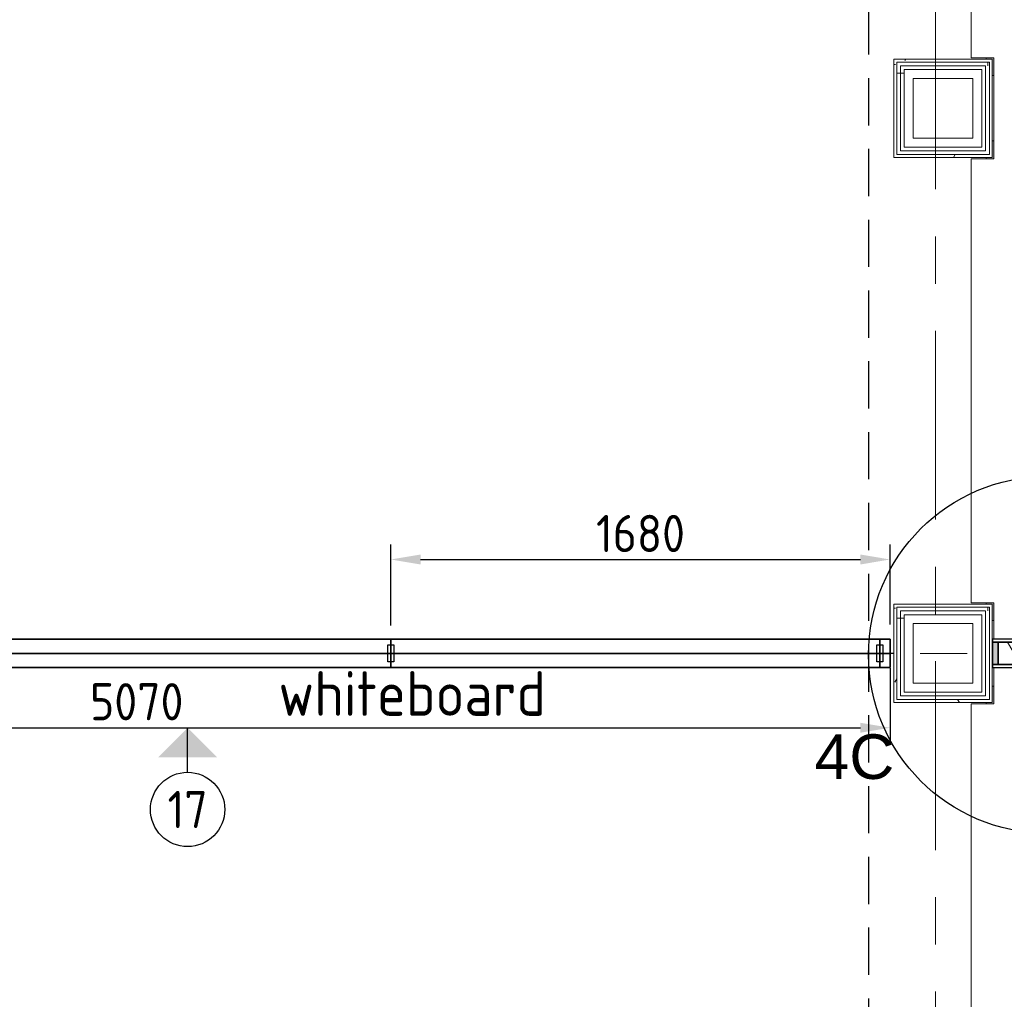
# Model space of a CAD drawing. Extents: x 3165 to 57695, y -7842 to 39081.
# Tile 217 of 248: x 50935 to 54248, y 29165 to 32460. Entities that reach past the tile are written whole.
import ezdxf
from ezdxf.enums import TextEntityAlignment as Align

# ---------------------------------------------------------------- set-up
doc = ezdxf.new("R2010")
doc.units = 0
doc.header["$LTSCALE"] = 50
doc.header["$PDSIZE"] = -5
doc.linetypes.add('HIDDEN2', pattern=[4.7625, 3.175, -1.5875])
doc.linetypes.add('Onderlegger 3e verdieping$0$stramien', pattern=[22.225, 12.7, -3.175, 3.175, -3.175])
doc.layers.get('0').update_dxf_attribs({"linetype": 'CONTINUOUS'})
doc.layers.get('DEFPOINTS').update_dxf_attribs({"linetype": 'CONTINUOUS'})
for name, color, linetype in [('AS-A38--_F----5', 2, 'CONTINUOUS'), ('AS-A38--_F---4-', 9, 'CONTINUOUS'), ('AS-A38-L_F----5', 7, 'CONTINUOUS'), ('AS-I38-M_F----5_Muuraansluitingen', 7, 'CONTINUOUS'), ('AS-I38-M_F----5_Wandmodulen', 7, 'CONTINUOUS'), ('AS-L38--', 7, 'CONTINUOUS'), ('AS-L38--_F----5', 7, 'CONTINUOUS'), ('AS-L38--_F---4-', 7, 'CONTINUOUS'), ('AS-L38--_F-23--', 3, 'CONTINUOUS'), ('AS-L38--_F1-----', 2, 'CONTINUOUS'), ('AS-L38--_F123--', 7, 'CONTINUOUS'), ('AS-M38--_F123--_Wandlengte', 1, 'CONTINUOUS'), ('AS-T38--_F----5', 7, 'CONTINUOUS'), ('AS-T38--_F-23--', 7, 'CONTINUOUS'), ('IWTEKST', 2, 'CONTINUOUS')]:
    doc.layers.add(name, color=color, linetype=linetype)
doc.layers.add('AS-I38-1_F----5', color=2, linetype='CONTINUOUS', plot=False)
doc.layers.add('IWHARTWAND', color=6, linetype='CONTINUOUS', plot=False)
for name, color, linetype, lineweight in [('Onderlegger 3e verdieping$0$A-DETL-MBND', 8, 'CONTINUOUS', 18), ('Onderlegger 3e verdieping$0$A-FLOR-OTLN', 8, 'CONTINUOUS', 18), ('Onderlegger 3e verdieping$0$A-GLAZ', 8, 'CONTINUOUS', 25), ('Onderlegger 3e verdieping$0$A-WALL-MBNI', 8, 'CONTINUOUS', 25), ('Onderlegger 3e verdieping$0$A-WALL-PATT', 8, 'CONTINUOUS', 50), ('Onderlegger 3e verdieping$0$I-WALL', 8, 'CONTINUOUS', 25), ('Onderlegger 3e verdieping$0$S-GRID', 8, 'CONTINUOUS', 18)]:
    doc.layers.add(name, color=color, linetype=linetype, lineweight=lineweight)
doc.styles.get("Standard").update_dxf_attribs({"font": 'isocp.shx'})
doc.dimstyles.new('CWall_F2_Wandlengte', dxfattribs={"dimscale": 50, "dimtxt": 2.5, "dimasz": 2, "dimexe": 1, "dimexo": 1, "dimgap": 0.5, "dimtad": 1, "dimdec": 0, "dimdsep": 46, "dimtxsty": 'Standard', "dimcen": 2.5, "dimclrt": 2, "dimadec": 0, "dimazin": 0, "dimtfac": 1, "dimtdec": 0, "dimtix": 1, "dimtmove": 2, "dimatfit": 0, "dimfxl": 0, "dimtolj": 1, "dimtzin": 0, "dimarcsym": 0})
pattern_1 = [(0, (0, 0), (406.4, 101.6), [33.528, -271.272, 33.528, -271.272, -1625.6]), (0, (0, 0), (406.4, 101.6), [-609.6, 33.528, -576.072, 33.528, -271.272, -711.2]), (0, (0, 0), (406.4, 101.6), [-1524, 33.528, -169.672, 33.528, -474.472]), (120, (152.4, 50.8), (-291.18818, 301.15272), [33.528, -271.272, 33.528, -271.272, -1625.6]), (120, (152.4, 50.8), (-291.18818, 301.15272), [-609.6, 33.528, -576.072, 33.528, -271.272, -711.2]), (120, (152.4, 50.8), (-291.18818, 301.15272), [-1524, 33.528, -169.672, 33.528, -474.472]), (240, (203.2, 254), (-115.21182, -402.75272), [33.528, -271.272, 33.528, -271.272, -1625.6]), (240, (203.2, 254), (-115.21182, -402.75272), [-609.6, 33.528, -576.072, 33.528, -271.272, -711.2]), (240, (203.2, 254), (-115.21182, -402.75272), [-1524, 33.528, -169.672, 33.528, -474.472])]
pattern_2 = [(0, (53875.76, 30095.87), (0, 500), []), (0, (53875.76, 30045.87), (0, 500), []), (0, (53875.76, 29995.87), (0, 500), []), (0, (53875.76, 29945.87), (0, 500), [])]
pattern_3 = [(0, (53875.76, 31929.2), (0, 500), []), (0, (53875.76, 31879.2), (0, 500), []), (0, (53875.76, 31829.2), (0, 500), []), (0, (53875.76, 31779.2), (0, 500), [])]

# ---------------------------------------------------------------- blocks, each defined once
blk = doc.blocks.new('Onderlegger 3e verdieping$0$22_KA_systeempanel_dicht - staal-8120707-Plotview 3e Verdieping - schaal 1 op 100')
at = {"layer": 'Onderlegger 3e verdieping$0$A-GLAZ', "lineweight": 18}
h = blk.add_hatch(color=256, dxfattribs=at)
h.paths.add_polyline_path([(-24.3, -37.5), (-24.3, 37.5), (-44.3, 37.5), (-44.3, -37.5)], flags=0)
h.paths.add_polyline_path([(44.3, -37.5), (44.3, 37.5), (24.3, 37.5), (24.3, -37.5)], flags=0)
h = blk.add_hatch(dxfattribs=at)
h.set_pattern_fill('FP_238', color=256, style=0, pattern_type=2)
h.set_pattern_definition([(60, (-54251.75, -30328.37), (-103.92305, 60), []), (120, (-54251.75, -30328.37), (-103.92305, -60), [])])
h.paths.add_polyline_path([(24.3, -37.5), (24.3, 37.5), (-24.3, 37.5), (-24.3, -37.5)], flags=0)
at = {"layer": 'Onderlegger 3e verdieping$0$A-GLAZ'}
for p, q in [((44.3, 47.5), (-44.3, 47.5)), ((-44.3, 47.5), (-44.3, 37.5)), ((-44.3, 37.5), (44.3, 37.5)), ((-24.3, 37.5), (-44.3, 37.5)), ((-44.3, 37.5), (-44.3, -37.5)), ((24.3, 37.5), (-24.3, 37.5)), ((-24.3, 37.5), (-24.3, -37.5)), ((-24.3, -37.5), (-24.3, 37.5)), ((24.3, -37.5), (24.3, 37.5)), ((44.3, 37.5), (24.3, 37.5)), ((24.3, 37.5), (24.3, -37.5)), ((44.3, 37.5), (44.3, 47.5)), ((44.3, -37.5), (44.3, 37.5)), ((44.3, -37.5), (-44.3, -37.5)), ((-44.3, -37.5), (-44.3, -47.5)), ((-44.3, -37.5), (-24.3, -37.5)), ((-44.3, -47.5), (44.3, -47.5)), ((-24.3, -37.5), (24.3, -37.5)), ((24.3, -37.5), (44.3, -37.5)), ((44.3, -47.5), (44.3, -37.5))]:
    blk.add_line(p, q, dxfattribs=at)
blk = doc.blocks.new('Onderlegger 3e verdieping$0$43_KA_stucwerk tegen borstwering onderkant verdieping1 - 43_KA_stucwerk tegen borstwering onderkant verdieping-10163052-Plotview 3e Verdieping - schaal 1 op 100')
at = {"layer": 'Onderlegger 3e verdieping$0$A-DETL-MBND'}
h = blk.add_hatch(color=256, dxfattribs=at)
h.paths.add_polyline_path([(54137, 2578.2), (54286.6, 2578.2), (54286.6, 3088), (54283.1, 3088), (54282, 2828.4), (54216.6, 2828.4), (54216.6, 2668.2), (54036.6, 2667.4), (54036.6, 2578.2)], flags=0)
h.paths.add_polyline_path([(54286.6, 4401), (54286.6, 4921.4), (54283.1, 4921.4), (54283.1, 4401)], flags=0)
h.paths.add_polyline_path([(54212.4, 4491.5), (54212.4, 4551.9), (54207.4, 4551.9), (54207.4, 4496.5), (54186.6, 4496.5), (54186.6, 4491.5), (54207.4, 4491.5)], flags=0)
h.paths.add_polyline_path([(54212.4, 4771.9), (54212.4, 4831.9), (54186.6, 4831.9), (54187.6, 4826.9), (54207.4, 4826.9), (54207.4, 4771.9)], flags=0)
h.paths.add_polyline_path([(54283.1, 6234.4), (54286.6, 6234.4), (54286.6, 6754.7), (54283.1, 6754.7), (54283.1, 6324.9)], flags=0)
h.paths.add_polyline_path([(54197.4, 6324.9), (54212.4, 6324.9), (54212.4, 6385.2), (54207.4, 6385.2), (54207.4, 6329.9), (54186.6, 6329.9), (54186.6, 6324.9), (54191.6, 6324.9)], flags=0)
h.paths.add_polyline_path([(54212.4, 6605.2), (54212.4, 6665.2), (54186.6, 6665.2), (54187.6, 6660.2), (54207.4, 6660.2), (54207.4, 6605.2)], flags=0)
h.paths.add_polyline_path([(54283.1, 8067.7), (54286.6, 8067.7), (54286.6, 8280.9), (54283.1, 8280.9), (54283.1, 8132.1)], flags=0)
h.paths.add_polyline_path([(54207.4, 8158.2), (54212.4, 8158.2), (54212.4, 8218.5), (54207.4, 8218.5), (54207.4, 8163.2), (54186.6, 8163.2), (54186.6, 8158.2), (54197.4, 8158.2)], flags=0)
h.paths.add_polyline_path([(54286.6, 8375.9), (54286.6, 8588.1), (54283.1, 8588.1), (54283.1, 8375.9)], flags=0)
h.paths.add_polyline_path([(54212.4, 8438.5), (54212.4, 8498.5), (54186.6, 8498.5), (54187.6, 8493.5), (54207.4, 8493.5), (54207.4, 8438.5)], flags=0)
h.paths.add_polyline_path([(54283.1, 9901.1), (54286.6, 9901.1), (54286.6, 10421.4), (54283.1, 10421.4), (54283.1, 9991.5)], flags=0)
h.paths.add_polyline_path([(54212.4, 9991.5), (54212.4, 10051.9), (54207.4, 10051.9), (54207.4, 9996.5), (54186.6, 9996.5), (54186.6, 9991.5), (54207.4, 9991.5)], flags=0)
h.paths.add_polyline_path([(54212.4, 10271.9), (54212.4, 10331.9), (54186.6, 10331.9), (54187.6, 10326.9), (54207.4, 10326.9), (54207.4, 10271.9)], flags=0)
h.paths.add_polyline_path([(54283.1, 11734.4), (54286.6, 11734.4), (54286.6, 11947.7), (54283.1, 11947.7), (54283.1, 11813)], flags=0)
h.paths.add_polyline_path([(54197.4, 11824.9), (54212.4, 11824.9), (54212.4, 11885.2), (54207.4, 11885.2), (54207.4, 11829.9), (54186.6, 11829.9), (54186.6, 11824.9)], flags=0)
h.paths.add_polyline_path([(54283.1, 12042.7), (54286.6, 12042.7), (54286.6, 12254.7), (54283.1, 12254.7), (54283.1, 12165.2)], flags=0)
h.paths.add_polyline_path([(54212.4, 12105.2), (54212.4, 12165.2), (54186.6, 12165.2), (54187.6, 12160.2), (54207.4, 12160.2), (54207.4, 12105.2)], flags=0)
h.paths.add_polyline_path([(54283.1, 13567.7), (54286.6, 13567.7), (54286.6, 14088.7), (54283.1, 14088.7), (54283.1, 13658.2)], flags=0)
h.paths.add_polyline_path([(54207.4, 13658.2), (54212.4, 13658.2), (54212.4, 13718.5), (54207.4, 13718.5), (54207.4, 13663.2), (54186.6, 13663.2), (54186.6, 13658.2), (54197.4, 13658.2)], flags=0)
h.paths.add_polyline_path([(54207.4, 13938.5), (54212.4, 13938.5), (54212.4, 13998.5), (54186.6, 13998.5), (54187.6, 13993.5), (54207.4, 13993.5), (54207.4, 13958.5)], flags=0)
h.paths.add_polyline_path([(54286.6, 15401.7), (54286.6, 15922), (54283.1, 15922), (54283.1, 15401.7)], flags=0)
h.paths.add_polyline_path([(54186.6, 15491.5), (54212.4, 15491.5), (54212.4, 15551.9), (54207.4, 15551.9), (54207.4, 15496.5), (54186.6, 15496.5), (54186.6, 15493.9)], flags=0)
h.paths.add_polyline_path([(54207.4, 15771.9), (54212.4, 15771.9), (54212.4, 15831.9), (54186.6, 15831.9), (54187.6, 15826.9), (54207.4, 15826.9), (54207.4, 15791.9)], flags=0)
h.paths.add_polyline_path([(54283.1, 17235), (54286.6, 17235), (54286.6, 17447.4), (54283.1, 17447.4), (54283.1, 17324.9)], flags=0)
h.paths.add_polyline_path([(54207.4, 17324.9), (54212.4, 17324.9), (54212.4, 17385.2), (54207.4, 17385.2), (54207.4, 17329.9), (54186.6, 17329.9), (54186.6, 17324.9), (54197.4, 17324.9)], flags=0)
h.paths.add_polyline_path([(54286.6, 17542.4), (54286.6, 17755.4), (54283.1, 17755.4), (54283.1, 17542.4)], flags=0)
h.paths.add_polyline_path([(54212.4, 17605.2), (54212.4, 17665.2), (54186.6, 17665.2), (54187.6, 17660.2), (54207.4, 17659.2), (54207.4, 17605.2)], flags=0)
h.paths.add_polyline_path([(54286.6, 19068.4), (54286.6, 19278.7), (54283.1, 19278.7), (54283.1, 19068.4)], flags=0)
h.paths.add_polyline_path([(54197.4, 19158.2), (54212.4, 19158.2), (54212.4, 19218.5), (54207.4, 19218.5), (54207.4, 19163.2), (54186.6, 19163.2), (54186.6, 19158.2), (54191.6, 19158.2)], flags=0)
h.paths.add_polyline_path([(54286.6, 19373.7), (54286.6, 19588), (54283.1, 19588), (54283.1, 19373.7)], flags=0)
h.paths.add_polyline_path([(54207.4, 19438.5), (54212.4, 19438.5), (54212.4, 19498.5), (54186.6, 19498.5), (54186.6, 19493.5), (54207.4, 19493.5), (54207.4, 19458.5)], flags=0)
h.paths.add_polyline_path([(54286.6, 20901), (54286.6, 21113.7), (54283.1, 21113.7), (54283.1, 20901)], flags=0)
h.paths.add_polyline_path([(54187.7, 20991.2), (54212.4, 20991.2), (54212.4, 21051.9), (54207.4, 21051.9), (54207.4, 20996.2), (54186.6, 20996.2), (54186.6, 20991.2)], flags=0)
h.paths.add_polyline_path([(54283.1, 21208.7), (54286.6, 21208.7), (54286.6, 21421.4), (54283.1, 21421.4), (54283.1, 21331.5)], flags=0)
h.paths.add_polyline_path([(54212.4, 21271.9), (54212.4, 21331.5), (54186.6, 21331.5), (54186.6, 21326.5), (54207.4, 21326.5), (54207.4, 21271.9)], flags=0)
h.paths.add_polyline_path([(54286.6, 22734.4), (54286.6, 23254.7), (54283.1, 23254.7), (54283.1, 22734.4)], flags=0)
h.paths.add_polyline_path([(54197.4, 22824.9), (54212.4, 22824.9), (54212.4, 22885.2), (54207.4, 22885.2), (54207.4, 22829.9), (54186.6, 22829.9), (54187.7, 22824.9), (54191.6, 22824.9)], flags=0)
h.paths.add_polyline_path([(54212.4, 23105.2), (54212.4, 23165.2), (54186.6, 23165.2), (54186.6, 23160.2), (54207.4, 23160.2), (54207.4, 23105.2)], flags=0)
h.paths.add_polyline_path([(54286.6, 24567.7), (54286.6, 25088), (54283.1, 25088), (54283.1, 24567.7)], flags=0)
h.paths.add_polyline_path([(54186.6, 24658.2), (54212.4, 24658.2), (54212.4, 24718.5), (54207.4, 24718.5), (54207.4, 24663.2), (54186.6, 24663.2)], flags=0)
h.paths.add_polyline_path([(54212.4, 24938.5), (54212.4, 24998.5), (54186.6, 24998.5), (54186.6, 24993.5), (54207.4, 24993.5), (54207.4, 24938.5)], flags=0)
h.paths.add_polyline_path([(54286.6, 26401), (54286.6, 26614.2), (54283.1, 26614.2), (54283.1, 26401)], flags=0)
h.paths.add_polyline_path([(54212.4, 26491.5), (54212.4, 26551.9), (54207.4, 26551.9), (54207.4, 26496.5), (54186.6, 26496.5), (54187.7, 26491.5), (54207.4, 26491.5)], flags=0)
h.paths.add_polyline_path([(54286.6, 26709.2), (54286.6, 26921.4), (54283.1, 26921.4), (54283.1, 26709.2)], flags=0)
h.paths.add_polyline_path([(54212.4, 26771.9), (54212.4, 26831.9), (54186.6, 26831.9), (54186.6, 26826.9), (54207.4, 26826.9), (54207.4, 26771.9)], flags=0)
h.paths.add_polyline_path([(54283.1, 28234.4), (54286.6, 28234.4), (54286.6, 28754.7), (54283.1, 28754.7), (54283.1, 28268.9)], flags=0)
h.paths.add_polyline_path([(54197.4, 28324.9), (54212.4, 28324.9), (54212.4, 28385.2), (54207.4, 28385.2), (54207.4, 28329.9), (54186.6, 28329.9), (54187.7, 28324.9)], flags=0)
h.paths.add_polyline_path([(54212.4, 28605.2), (54212.4, 28665.2), (54186.6, 28665.2), (54186.6, 28660.2), (54207.4, 28660.2), (54207.4, 28605.2)], flags=0)
h.paths.add_polyline_path([(54283.1, 30067.7), (54286.6, 30067.7), (54286.6, 30280.9), (54283.1, 30280.9), (54283.1, 30158.2)], flags=0)
h.paths.add_polyline_path([(54191.6, 30158.2), (54212.4, 30158.2), (54212.4, 30218.5), (54207.4, 30217.6), (54207.4, 30163.2), (54186.6, 30163.2), (54187.7, 30158.2)], flags=0)
h.paths.add_polyline_path([(54286.6, 30375.9), (54286.6, 30588), (54283.1, 30588), (54283.1, 30375.9)], flags=0)
h.paths.add_polyline_path([(54207.4, 30438.5), (54212.4, 30438.5), (54212.4, 30498.5), (54186.6, 30498.5), (54186.6, 30493.5), (54207.4, 30493.5), (54207.4, 30458.5)], flags=0)
h.paths.add_polyline_path([(54283.1, 31901), (54286.6, 31901), (54286.6, 32421.4), (54283.1, 32421.4), (54283.1, 31949.8)], flags=0)
h.paths.add_polyline_path([(54187.7, 31991.5), (54212.4, 31991.5), (54212.4, 32051.9), (54207.4, 32051.9), (54207.4, 31996.5), (54186.6, 31996.5), (54186.6, 31991.5)], flags=0)
h.paths.add_polyline_path([(54207.4, 32271.9), (54212.4, 32271.9), (54212.4, 32331.9), (54186.6, 32331.9), (54186.6, 32326.9), (54207.4, 32326.9), (54207.4, 32291.9)], flags=0)
h.paths.add_polyline_path([(54286.6, 33734.4), (54286.6, 34255.4), (54283.1, 34255.4), (54283.1, 33734.4)], flags=0)
h.paths.add_polyline_path([(54186.6, 33824.9), (54212.4, 33824.9), (54212.4, 33885.2), (54207.4, 33885.2), (54207.4, 33829.9), (54186.6, 33829.9)], flags=0)
h.paths.add_polyline_path([(54207.4, 34105.2), (54212.4, 34105.2), (54212.4, 34165.2), (54186.6, 34165.2), (54186.9, 34160.2), (54207.4, 34160.2), (54207.4, 34115)], flags=0)
h.paths.add_polyline_path([(54283.4, 35568.4), (54286.6, 35568.4), (54286.6, 36078.2), (54036.6, 36078.2), (54036.6, 35993.5), (54202.4, 35993.5), (54202.4, 35663.2), (54186.6, 35663.2), (54186.6, 35658.2), (54207.4, 35658.2), (54207.4, 35827.9), (54283.1, 35827.9), (54283.1, 35568.4)], flags=0)
h.paths.add_polyline_path([(19068.1, 35978.2), (19076.6, 35978.2), (19076.6, 36078.2), (18923.1, 36078.2), (18923.1, 36074.7), (19068.1, 36074.7), (19068.1, 35978.3)], flags=0)
h.paths.add_polyline_path([(17464.9, 35978.2), (17464.9, 35993.2), (17234.8, 35993.2), (17234.8, 35978.2), (17239.9, 35978.2), (17240, 35988.2), (17460, 35988.2), (17460, 35978.2)], flags=0)
h.paths.add_polyline_path([(15626.6, 35978.2), (15631.6, 35978.2), (15631.6, 35993.2), (15401.4, 35993.2), (15401.4, 35978.2), (15406.6, 35978.2), (15406.6, 35988.2), (15626.6, 35988.2)], flags=0)
h.paths.add_polyline_path([(13568.1, 35978.2), (13573.3, 35978.2), (13573.3, 35988.2), (13635.8, 35989.2), (13635.8, 35993.2), (13568.1, 35993.2), (13568.1, 35988.2)], flags=0)
h.paths.add_polyline_path([(13798.3, 35978.2), (13798.3, 35993.2), (13730.8, 35993.2), (13730.8, 35988.2), (13793.3, 35988.2), (13793.3, 35978.2)], flags=0)
h.paths.add_polyline_path([(11734.8, 35978.2), (11739.9, 35978.2), (11740, 35988.2), (11802.4, 35989), (11802.4, 35993.2), (11734.8, 35993.2), (11734.8, 35988.2)], flags=0)
h.paths.add_polyline_path([(10131.6, 35978.2), (10131.6, 35993.2), (10064.1, 35993.2), (10064.1, 35988.2), (10126.6, 35988.2), (10126.6, 35978.2)], flags=0)
h.paths.add_polyline_path([(11964.9, 35978.2), (11964.9, 35993.2), (11897.4, 35993.2), (11897.4, 35988.2), (11960, 35988.2), (11960, 35978.2)], flags=0)
h.paths.add_polyline_path([(9901.4, 35978.2), (9906.6, 35978.2), (9906.6, 35988.2), (9969.1, 35988.2), (9969.1, 35993.2), (9901.4, 35993.2), (9901.4, 35988.2)], flags=0)
h.paths.add_polyline_path([(8298.3, 35978.2), (8298.3, 35993.2), (8068.1, 35993.2), (8068.1, 35978.2), (8073.3, 35978.2), (8073.3, 35988.2), (8293.3, 35988.2), (8293.3, 35978.2)], flags=0)
h.paths.add_polyline_path([(6460, 35978.2), (6464.9, 35978.2), (6464.9, 35993.2), (6234.8, 35993.2), (6234.8, 35978.2), (6239.9, 35978.2), (6240, 35988.2), (6460, 35988.2)], flags=0)
h.paths.add_polyline_path([(4626.6, 35978.2), (4631.6, 35978.2), (4631.6, 35993.2), (4516.6, 35993.2), (4516.6, 35988.2), (4626.6, 35988.2)], flags=0)
h.paths.add_polyline_path([(11589.8, 36074.7), (11802.4, 36074.7), (11802.4, 36078.2), (11589.8, 36078.2)], flags=0)
h.paths.add_polyline_path([(13423.1, 36074.7), (13635.8, 36074.7), (13635.8, 36078.2), (13423.1, 36078.2)], flags=0)
h.paths.add_polyline_path([(17089.8, 36074.7), (17610.1, 36074.7), (17610.1, 36078.2), (17089.8, 36078.2)], flags=0)
h.paths.add_polyline_path([(10198.2, 36074.7), (10276.8, 36074.7), (10276.8, 36078.2), (10064.1, 36078.2), (10064.1, 36074.7), (10131.6, 36074.7)], flags=0)
h.paths.add_polyline_path([(13798.3, 36074.7), (13943.4, 36074.7), (13943.4, 36078.2), (13730.8, 36078.2), (13730.8, 36074.7)], flags=0)
h.paths.add_polyline_path([(15767.9, 36074.7), (15776.8, 36074.7), (15776.8, 36078.2), (15256.4, 36078.2), (15256.4, 36074.7), (15631.6, 36074.7)], flags=0)
h.paths.add_polyline_path([(12110.1, 36074.7), (12110.1, 36078.2), (11897.4, 36078.2), (11897.4, 36074.7), (12054.7, 36074.7)], flags=0)
h.paths.add_polyline_path([(4557, 36074.7), (4776.8, 36074.7), (4776.8, 36078.2), (4516.6, 36078.2), (4516.6, 36074.7)], flags=0)
h.paths.add_polyline_path([(9901.4, 36074.7), (9969.1, 36074.7), (9969.1, 36078.2), (9756.4, 36078.2), (9756.4, 36074.7), (9888.7, 36074.7)], flags=0)
h.paths.add_polyline_path([(8032.2, 36074.7), (8443.4, 36074.7), (8443.4, 36078.2), (7923.1, 36078.2), (7923.1, 36074.7)], flags=0)
h.paths.add_polyline_path([(6610.1, 36074.7), (6610.1, 36078.2), (6089.8, 36078.2), (6089.8, 36074.7), (6485, 36074.7)], flags=0)
for p, q in [((54212.4, 32271.9), (54207.4, 32271.9)), ((54207.4, 32051.9), (54212.4, 32051.9)), ((54212.4, 30438.5), (54207.4, 30438.5)), ((54207.4, 30218.5), (54212.4, 30218.5))]:
    blk.add_line(p, q, dxfattribs=at)
blk = doc.blocks.new('Onderlegger 3e verdieping$0$vensterbank tweede verdieping2 - vensterbank tweede verdieping-12045771-Plotview 3e Verdieping - schaal 1 op 100')
at = {"layer": 'Onderlegger 3e verdieping$0$A-GLAZ', "lineweight": 18}
for p, q in [((54136.6, 33824.9), (54136.6, 32331.9)), ((54136.6, 32331.9), (54212.4, 32331.9)), ((54212.4, 32331.9), (54212.4, 31991.5)), ((54212.4, 31991.5), (54136.6, 31991.5)), ((54136.6, 31991.5), (54136.6, 30498.5)), ((54136.6, 30498.5), (54212.4, 30498.5)), ((54212.4, 30498.5), (54212.4, 30375.9)), ((54212.4, 30280.9), (54212.4, 30158.2)), ((54212.4, 30158.2), (54136.6, 30158.2)), ((54136.6, 30158.2), (54136.6, 28665.2))]:
    blk.add_line(p, q, dxfattribs=at)
blk = doc.blocks.new('Onderlegger 3e verdieping')
at = {"layer": 'Onderlegger 3e verdieping$0$A-WALL-PATT', "lineweight": 18}
h = blk.add_hatch(dxfattribs=at)
h.set_pattern_fill('FP_11', color=256, style=0, pattern_type=2)
h.set_pattern_definition(pattern_1)
h.paths.add_polyline_path([(54197.4, 32316.9), (54207.4, 32316.9), (54207.4, 32326.9), (53875.8, 32326.9), (53875.8, 32316.9), (54137, 32316.9)], flags=0)
h = blk.add_hatch(dxfattribs=at)
h.set_pattern_fill('FP_11', color=256, style=0, pattern_type=2)
h.set_pattern_definition(pattern_1)
h.paths.add_polyline_path([(53885.8, 31996.5), (53885.8, 32316.9), (53875.8, 32316.9), (53875.8, 31996.5)], flags=0)
h = blk.add_hatch(dxfattribs=at)
h.set_pattern_fill('FP_42', color=256, angle=-270, style=0, pattern_type=2)
h.set_pattern_definition([(270, (53841.6, 32326.86), (500, 3e-14), []), (270, (53791.6, 32326.86), (500, 3e-14), []), (270, (53741.6, 32326.86), (500, 3e-14), []), (270, (53691.6, 32326.86), (500, 3e-14), [])])
h.paths.add_polyline_path([(53898.3, 32304.4), (54197.4, 32304.4), (54197.4, 32316.9), (53885.8, 32316.9), (53885.8, 32304.4)], flags=0)
h = blk.add_hatch(dxfattribs=at)
h.set_pattern_fill('FP_43', color=256, angle=90, style=0, pattern_type=2)
h.set_pattern_definition(pattern_3)
h.paths.add_polyline_path([(53898.3, 32006.5), (53898.3, 32304.4), (53885.8, 32304.4), (53885.8, 32006.5)], flags=0)
h = blk.add_hatch(dxfattribs=at)
h.set_pattern_fill('FP_43', color=256, angle=90, style=0, pattern_type=2)
h.set_pattern_definition(pattern_3)
h.paths.add_polyline_path([(53910.8, 32019), (53910.8, 32291.9), (53898.3, 32291.9), (53898.3, 32019)], flags=0)
h = blk.add_hatch(dxfattribs=at)
h.set_pattern_fill('FP_11', color=256, style=0, pattern_type=2)
h.set_pattern_definition(pattern_1)
h.paths.add_polyline_path([(54184.9, 31996.5), (54197.4, 31996.5), (54197.4, 32006.5), (53885.8, 32006.5), (53885.8, 31996.5), (54172.4, 31996.5)], flags=0)
h = blk.add_hatch(dxfattribs=at)
h.set_pattern_fill('FP_11', color=256, style=0, pattern_type=2)
h.set_pattern_definition(pattern_1)
h.paths.add_polyline_path([(53885.8, 30163.2), (53885.8, 30483.5), (53875.8, 30483.5), (53875.8, 30163.2)], flags=0)
h = blk.add_hatch(dxfattribs=at)
h.set_pattern_fill('FP_40', color=256, angle=-270, style=0, pattern_type=2)
h.set_pattern_definition([(270, (53841.6, 30493.53), (500, 3e-14), []), (270, (53791.6, 30493.53), (500, 3e-14), []), (270, (53741.6, 30493.53), (500, 3e-14), []), (270, (53691.6, 30493.53), (500, 3e-14), [])])
h.paths.add_polyline_path([(54184.9, 30471), (54197.4, 30471), (54197.4, 30483.5), (53885.8, 30483.5), (53885.8, 30471), (54137, 30471)], flags=0)
h = blk.add_hatch(dxfattribs=at)
h.set_pattern_fill('FP_41', color=256, angle=90, style=0, pattern_type=2)
h.set_pattern_definition(pattern_2)
h.paths.add_polyline_path([(53898.3, 30173.2), (53898.3, 30471), (53885.8, 30471), (53885.8, 30173.2)], flags=0)
h = blk.add_hatch(dxfattribs=at)
h.set_pattern_fill('FP_41', color=256, angle=90, style=0, pattern_type=2)
h.set_pattern_definition(pattern_2)
h.paths.add_polyline_path([(53910.8, 30185.7), (53910.8, 30458.5), (53898.3, 30458.5), (53898.3, 30185.7)], flags=0)
h = blk.add_hatch(dxfattribs=at)
h.set_pattern_fill('FP_11', color=256, style=0, pattern_type=2)
h.set_pattern_definition(pattern_1)
h.paths.add_polyline_path([(54184.9, 30163.2), (54197.4, 30163.2), (54197.4, 30173.2), (53885.8, 30173.2), (53885.8, 30163.2), (54172.4, 30163.2)], flags=0)
at = {"layer": 'Onderlegger 3e verdieping$0$A-FLOR-OTLN'}
for p, q in [((54186.3, 32331.9), (54186.3, 32326.9)), ((54186.6, 32326.9), (54186.6, 32331.9)), ((54186.3, 31996.5), (54186.3, 31991.5)), ((54186.6, 31991.5), (54186.6, 31996.5)), ((54186.3, 30498.5), (54186.3, 30493.5)), ((54186.6, 30493.5), (54186.6, 30498.5)), ((54186.3, 30163.2), (54186.3, 30158.2)), ((54186.6, 30158.2), (54186.6, 30163.2))]:
    blk.add_line(p, q, dxfattribs=at)
at = {"layer": 'Onderlegger 3e verdieping$0$I-WALL', "lineweight": 18}
for p, q in [((54207.4, 32326.9), (53875.8, 32326.9)), ((53875.8, 32326.9), (53875.8, 31996.5)), ((54197.4, 32316.9), (53885.8, 32316.9)), ((53885.8, 32316.9), (53885.8, 32006.5)), ((54184.9, 32304.4), (53898.3, 32304.4)), ((53898.3, 32304.4), (53898.3, 32019)), ((54184.9, 32304.4), (54184.9, 32019)), ((54197.4, 32316.9), (54197.4, 32006.5)), ((54207.4, 31996.5), (54207.4, 32326.9)), ((54172.4, 32291.9), (53910.8, 32291.9)), ((53910.8, 32291.9), (53910.8, 32031.5)), ((54172.4, 32291.9), (54172.4, 32031.5)), ((53940.8, 32261.9), (54142.4, 32261.9)), ((53940.8, 32061.5), (53940.8, 32261.9)), ((54142.4, 32261.9), (54142.4, 32061.5)), ((54142.4, 32061.5), (53940.8, 32061.5)), ((54197.4, 32006.5), (53885.8, 32006.5)), ((54184.9, 32019), (53898.3, 32019)), ((54172.4, 32031.5), (53910.8, 32031.5)), ((53875.8, 31996.5), (54207.4, 31996.5)), ((54207.4, 30493.5), (53875.8, 30493.5)), ((53875.8, 30493.5), (53875.8, 30163.2)), ((54197.4, 30483.5), (53885.8, 30483.5)), ((53885.8, 30483.5), (53885.8, 30173.2)), ((54197.4, 30483.5), (54197.4, 30173.2)), ((54207.4, 30163.2), (54207.4, 30493.5)), ((54184.9, 30471), (53898.3, 30471)), ((53898.3, 30471), (53898.3, 30185.7)), ((54172.4, 30458.5), (53910.8, 30458.5)), ((53910.8, 30458.5), (53910.8, 30198.2)), ((54172.4, 30458.5), (54172.4, 30198.2)), ((54184.9, 30471), (54184.9, 30185.7)), ((53940.8, 30428.5), (54142.4, 30428.5)), ((53940.8, 30228.2), (53940.8, 30428.5)), ((54142.4, 30428.5), (54142.4, 30228.2)), ((54142.4, 30228.2), (53940.8, 30228.2)), ((54184.9, 30185.7), (53898.3, 30185.7)), ((54172.4, 30198.2), (53910.8, 30198.2)), ((53875.8, 30163.2), (54207.4, 30163.2)), ((54197.4, 30173.2), (53885.8, 30173.2))]:
    blk.add_line(p, q, dxfattribs=at)
at = {"layer": 'Onderlegger 3e verdieping$0$S-GRID', "linetype": 'Onderlegger 3e verdieping$0$stramien'}
for p, q in [((54016.6, 38080.6), (54016.6, 989.5)), ((3164.6, 30328.2), (56107.8, 30328.2))]:
    blk.add_line(p, q, dxfattribs=at)
at = {"layer": 'Onderlegger 3e verdieping$0$A-GLAZ'}
blk.add_blockref('Onderlegger 3e verdieping$0$vensterbank tweede verdieping2 - vensterbank tweede verdieping-12045771-Plotview 3e Verdieping - schaal 1 op 100', (0, 0), dxfattribs=at)
at = {"layer": 'Onderlegger 3e verdieping$0$A-GLAZ', "lineweight": 18}
blk.add_blockref('Onderlegger 3e verdieping$0$22_KA_systeempanel_dicht - staal-8120707-Plotview 3e Verdieping - schaal 1 op 100', (54251.8, 30328.4), dxfattribs=at)
at = {"layer": 'Onderlegger 3e verdieping$0$A-WALL-MBNI', "lineweight": 18}
blk.add_blockref('Onderlegger 3e verdieping$0$43_KA_stucwerk tegen borstwering onderkant verdieping1 - 43_KA_stucwerk tegen borstwering onderkant verdieping-10163052-Plotview 3e Verdieping - schaal 1 op 100', (0, 0), dxfattribs=at)
blk = doc.blocks.new('WandNr2-_CTA01')
at = {"layer": 'AS-T38--_F-23--', "color": 0, "linetype": 'ByBlock'}
blk.add_line((0, -5), (0, -2), dxfattribs=at)
blk.add_circle((0, -7.5), 2.5, dxfattribs=at)
blk.add_solid([(0, -2), (2, -4), (-2, -4)], dxfattribs=at)
blk.add_attdef('WANDNR', text='', height=2.5, dxfattribs=at).set_placement((0, -7.5), align=Align.MIDDLE)
blk = doc.blocks.new('WandNr5o_CTA01')
at = {"layer": 'AS-T38--_F----5', "color": 0, "linetype": 'ByBlock'}
blk.add_circle((0, -18), 2.5, dxfattribs=at)
blk.add_attdef('WANDNR', text='', height=2.5, dxfattribs=at).set_placement((0, -18), align=Align.MIDDLE)
blk = doc.blocks.new('BvnAans-_CTA01')
at = {"layer": 'AS-L38--_F----5', "color": 0, "invisible_edges": 10}
blk.add_3dface([(0, 0), (1, 0), (1, 0, 1), (0, 0, 1)], dxfattribs=at)
at = {"layer": 'AS-L38--_F---4-', "invisible_edges": 10}
for points in [[(0, 0.5), (1, 0.5), (1, 0.5, 1), (0, 0.5, 1)], [(0, -0.5), (1, -0.5), (1, -0.5, 1), (0, -0.5, 1)]]:
    blk.add_3dface(points, dxfattribs=at)
at = {"layer": 'AS-L38--_F---4-'}
blk.add_3dface([(0, -0.5, 1), (0, 0.5, 1), (1, 0.5, 1), (1, -0.5, 1)], dxfattribs=at)
blk = doc.blocks.new('OndrAans_CTA01')
at = {"layer": 'AS-L38--_F----5', "color": 0, "invisible_edges": 10}
blk.add_3dface([(0, 0), (1, 0), (1, 0, 1), (0, 0, 1)], dxfattribs=at)
at = {"layer": 'AS-L38--_F---4-', "invisible_edges": 10}
for points in [[(0, 0.5), (1, 0.5), (1, 0.5, 1), (0, 0.5, 1)], [(0, -0.5), (1, -0.5), (1, -0.5, 1), (0, -0.5, 1)]]:
    blk.add_3dface(points, dxfattribs=at)
at = {"layer": 'AS-L38--_F123--', "color": 0}
blk.add_3dface([(0, -0.5), (1, -0.5), (1, 0.5), (0, 0.5)], dxfattribs=at)
blk = doc.blocks.new('Q0WDSTL-_CTA01')
at = {"layer": 'AS-L38--_F-23--'}
for p, q in [((0, 0.3), (0, 0.5)), ((0, -0.3), (0, -0.5))]:
    blk.add_line(p, q, dxfattribs=at)
at = {"layer": 'AS-L38--_F-23--', "color": 1}
blk.add_lwpolyline([(0, 0.3), (1, 0.3), (1, -0.3), (0, -0.3)], dxfattribs=at)
at = {"layer": 'AS-L38--_F1-----'}
blk.add_lwpolyline([(0, 0.5), (0, -0.5)], dxfattribs=at)
blk = doc.blocks.new('D1------_CTA01')
at = {"layer": 'AS-L38--_F----5', "color": 0}
blk.add_3dface([(0, 0), (1, 0), (1, 0, 1), (0, 0, 1)], dxfattribs=at)
at = {"layer": 'AS-L38--_F---4-'}
for points in [[(0, 0.5), (1, 0.5), (1, 0.5, 1), (0, 0.5, 1)], [(0, -0.5), (1, -0.5), (1, -0.5, 1), (0, -0.5, 1)]]:
    blk.add_3dface(points, dxfattribs=at)
blk = doc.blocks.new('QWND40--_CTA01')
at = {"layer": 'AS-A38--_F----5', "extrusion": (0, -1, 0)}
h = blk.add_hatch(dxfattribs=at)
h.set_pattern_fill('CROSS', color=256, scale=5, style=0)
h.set_pattern_definition([(0, (1024.875, 1150), (31.75, 31.75), [15.875, -47.625]), (90, (1032.812, 1142.062), (-31.75, 31.75), [15.875, -47.625])])
h.paths.add_polyline_path([(0, 940), (1366.5, 940), (1366.5, 1780)])
h = blk.add_hatch(dxfattribs=at)
h.set_pattern_fill('BRASS', color=256, scale=50, style=0)
h.set_pattern_definition([(0, (341.62, 1570), (0, 317.5), []), (0, (341.62, 1728.75), (0, 317.5), [158.75, -79.375])])
h.paths.add_polyline_path([(0, 940), (1366.5, 1780), (0, 1780)])
at = {"layer": 'AS-A38--_F---4-', "extrusion": (0, -1, 0)}
h = blk.add_hatch(dxfattribs=at)
h.set_pattern_fill('CROSS', color=256, scale=5, style=0)
h.set_pattern_definition([(0, (683.25, 1360), (31.75, 31.75), [15.875, -47.625]), (90, (691.188, 1352.062), (-31.75, 31.75), [15.875, -47.625])])
h.paths.add_polyline_path([(0, 940), (1366.5, 940), (1366.5, 1780), (0, 1780)])
h = blk.add_hatch(dxfattribs=at)
h.set_pattern_fill('BRASS', color=256, scale=50, style=0)
h.set_pattern_definition([(0, (683.25, 1360), (0, 317.5), []), (0, (683.25, 1518.75), (0, 317.5), [158.75, -79.375])])
h.paths.add_polyline_path([(0, 940), (1366.5, 940), (1366.5, 1780), (0, 1780)])
at = {"layer": 'AS-A38-L_F----5', "extrusion": (0, -1, 0)}
blk.add_line((0, 0, 940), (1366.5, 0, 1780), dxfattribs=at)
at = {"layer": 'DEFPOINTS'}
blk.add_point((0, 0, 2700), dxfattribs=at)
at = {"layer": 'AS-L38--', "yscale": 95}
for name, p, xscale, zscale in [('BvnAans-_CTA01', (0, 0, 2660), 1366.5, 40), ('OndrAans_CTA01', (0, 0), 1366.5, 60), ('Q0WDSTL-_CTA01', (0, 0), 10, 10), ('D1------_CTA01', (0, 0, 1780), 1366.5, 880), ('D1------_CTA01', (0, 0, 940), 1366.5, 840), ('D1------_CTA01', (0, 0, 60), 1366.5, 880)]:
    blk.add_blockref(name, p, dxfattribs=dict(at, xscale=xscale, zscale=zscale))
at = {"layer": 'AS-L38--', "xscale": 10, "yscale": 95, "zscale": 10, "rotation": 180}
blk.add_blockref('Q0WDSTL-_CTA01', (1366.5, 0), dxfattribs=at)
at = {"layer": 'AS-I38-1_F----5', "extrusion": (0, -1, 0)}
blk.add_text('3', height=90, dxfattribs=at).set_placement((40, 130))
at = {"layer": 'AS-I38-M_F----5_Wandmodulen', "extrusion": (0, -1, 0)}
blk.add_text('AH-Z2', height=125, rotation=90, dxfattribs=at).set_placement((683.2, 2750), align=Align.MIDDLE_LEFT)
blk = doc.blocks.new('*D411')
at = {"layer": 'AS-M38--_F123--_Wandlengte', "color": 0, "lineweight": -2}
for p, q in [((52183.6, 30421.7), (52183.6, 30694.1)), ((53863.6, 30425.7), (53863.6, 30694.1)), ((52283.6, 30644.1), (53763.6, 30644.1))]:
    blk.add_line(p, q, dxfattribs=at)
at = {"layer": 'AS-M38--_F123--_Wandlengte', "color": 0}
for points in [[(52283.6, 30660.8), (52283.6, 30627.4), (52183.6, 30644.1)], [(53763.6, 30660.8), (53763.6, 30627.4), (53863.6, 30644.1)]]:
    blk.add_solid(points, dxfattribs=at)
at = {"layer": 'DEFPOINTS', "color": 0}
for p in [(53863.6, 30644.1), (52183.6, 30371.7), (53863.6, 30375.7, 2700)]:
    blk.add_point(p, dxfattribs=at)
at = {"layer": 'AS-M38--_F123--_Wandlengte', "color": 2, "insert": (53023.6, 30731.6), "char_height": 125, "attachment_point": 5}
blk.add_mtext('\\A1;1680', dxfattribs=at)
blk = doc.blocks.new('QWND22--_CTA01')
at = {"layer": 'AS-A38--_F----5', "extrusion": (0, -1, 0)}
h = blk.add_hatch(dxfattribs=at)
h.set_pattern_fill('CROSS', color=256, scale=5, style=0)
h.set_pattern_definition([(0, (1233.75, 1150), (31.75, 31.75), [15.875, -47.625]), (90, (1241.688, 1142.062), (-31.75, 31.75), [15.875, -47.625])])
h.paths.add_polyline_path([(0, 940), (1645, 940), (1645, 1780)])
h = blk.add_hatch(dxfattribs=at)
h.set_pattern_fill('BRASS', color=256, scale=50, style=0)
h.set_pattern_definition([(0, (411.25, 1570), (0, 317.5), []), (0, (411.25, 1728.75), (0, 317.5), [158.75, -79.375])])
h.paths.add_polyline_path([(0, 940), (1645, 1780), (0, 1780)])
at = {"layer": 'AS-A38--_F---4-', "extrusion": (0, -1, 0)}
h = blk.add_hatch(dxfattribs=at)
h.set_pattern_fill('CROSS', color=256, scale=5, style=0)
h.set_pattern_definition([(0, (822.5, 1360), (31.75, 31.75), [15.875, -47.625]), (90, (830.438, 1352.062), (-31.75, 31.75), [15.875, -47.625])])
h.paths.add_polyline_path([(0, 940), (1645, 940), (1645, 1780), (0, 1780)])
h = blk.add_hatch(dxfattribs=at)
h.set_pattern_fill('BRASS', color=256, scale=50, style=0)
h.set_pattern_definition([(0, (822.5, 1360), (0, 317.5), []), (0, (822.5, 1518.75), (0, 317.5), [158.75, -79.375])])
h.paths.add_polyline_path([(0, 940), (1645, 940), (1645, 1780), (0, 1780)])
at = {"layer": 'AS-A38-L_F----5', "extrusion": (0, -1, 0)}
blk.add_line((0, 0, 940), (1645, 0, 1780), dxfattribs=at)
at = {"layer": 'DEFPOINTS'}
blk.add_point((0, 0, 2700), dxfattribs=at)
at = {"layer": 'AS-L38--', "yscale": 95}
for name, p, xscale, zscale in [('BvnAans-_CTA01', (0, 0, 2660), 1645, 40), ('OndrAans_CTA01', (0, 0), 1645, 60), ('Q0WDSTL-_CTA01', (0, 0), 10, 10), ('D1------_CTA01', (0, 0, 1780), 1645, 880), ('D1------_CTA01', (0, 0, 940), 1645, 840), ('D1------_CTA01', (0, 0, 60), 1645, 880)]:
    blk.add_blockref(name, p, dxfattribs=dict(at, xscale=xscale, zscale=zscale))
at = {"layer": 'AS-L38--', "xscale": 10, "yscale": 95, "zscale": 10, "rotation": 180}
blk.add_blockref('Q0WDSTL-_CTA01', (1645, 0), dxfattribs=at)
at = {"layer": 'AS-I38-1_F----5', "extrusion": (0, -1, 0)}
blk.add_text('98', height=90, dxfattribs=at).set_placement((40, 130))
at = {"layer": 'AS-I38-M_F----5_Wandmodulen', "extrusion": (0, -1, 0)}
blk.add_text('AH-Z2', height=125, rotation=90, dxfattribs=at).set_placement((822.5, 2750), align=Align.MIDDLE_LEFT)
blk = doc.blocks.new('QEND14--_CTA01')
at = {"layer": 'AS-L38--_F----5', "invisible_edges": 1}
for points in [[(0, 0), (0, 0, 60), (35, 0, 60), (35, 0)], [(0, 0, 2660), (0, 0, 2700), (35, 0, 2700), (35, 0, 2660)]]:
    blk.add_3dface(points, dxfattribs=at)
at = {"layer": 'AS-L38--_F----5'}
blk.add_3dface([(0, 0, 60), (0, 0, 2660), (35, 0, 2660), (35, 0, 60)], dxfattribs=at)
at = {"layer": 'AS-L38--_F---4-', "invisible_edges": 1}
for points in [[(35, 47.5), (35, 47.5, 60), (0, 47.5, 60), (0, 47.5)], [(35, 47.5, 2660), (35, 47.5, 2700), (0, 47.5, 2700), (0, 47.5, 2660)], [(0, -47.5), (0, -47.5, 60), (35, -47.5, 60), (35, -47.5)], [(0, -47.5, 2660), (0, -47.5, 2700), (35, -47.5, 2700), (35, -47.5, 2660)]]:
    blk.add_3dface(points, dxfattribs=at)
at = {"layer": 'AS-L38--_F---4-'}
for points in [[(35, 47.5, 60), (35, 47.5, 2660), (0, 47.5, 2660), (0, 47.5, 60)], [(0, -47.5, 2700), (35, -47.5, 2700), (35, 47.5, 2700), (0, 47.5, 2700)], [(35, -47.5), (35, -47.5, 60), (35, 47.5, 60), (35, 47.5)], [(35, -47.5, 60), (35, -47.5, 2660), (35, 47.5, 2660), (35, 47.5, 60)], [(35, -47.5, 2660), (35, -47.5, 2700), (35, 47.5, 2700), (35, 47.5, 2660)], [(0, -47.5, 60), (0, -47.5, 2660), (35, -47.5, 2660), (35, -47.5, 60)]]:
    blk.add_3dface(points, dxfattribs=at)
at = {"layer": 'AS-L38--_F123--'}
blk.add_lwpolyline([(0, -47.5), (35, -47.5), (35, 47.5), (0, 47.5)], dxfattribs=at)
at = {"layer": 'DEFPOINTS'}
blk.add_point((35, 0, 2700), dxfattribs=at)
at = {"layer": 'AS-L38--', "xscale": 10, "yscale": 95, "zscale": 10}
blk.add_blockref('Q0WDSTL-_CTA01', (0, 0), dxfattribs=at)
at = {"layer": 'AS-I38-M_F----5_Muuraansluitingen', "extrusion": (0, -1, 0)}
blk.add_text('D4C', height=125, rotation=90, dxfattribs=at).set_placement((35, 2750), align=Align.MIDDLE_LEFT)
blk = doc.blocks.new('*D420')
at = {"layer": 'AS-M38--_F123--_Wandlengte', "color": 0, "lineweight": -2}
for p, q in [((48793.6, 30278.2), (48793.6, 30028.2)), ((53863.6, 30278.2), (53863.6, 30028.2)), ((48893.6, 30078.2), (53763.6, 30078.2))]:
    blk.add_line(p, q, dxfattribs=at)
at = {"layer": 'AS-M38--_F123--_Wandlengte', "color": 0}
for points in [[(48893.6, 30094.9), (48893.6, 30061.5), (48793.6, 30078.2)], [(53763.6, 30094.9), (53763.6, 30061.5), (53863.6, 30078.2)]]:
    blk.add_solid(points, dxfattribs=at)
at = {"layer": 'DEFPOINTS', "color": 0}
for p in [(48793.6, 30328.2), (53863.6, 30328.2), (53863.6, 30078.2)]:
    blk.add_point(p, dxfattribs=at)
at = {"layer": 'AS-M38--_F123--_Wandlengte', "color": 2, "insert": (51328.6, 30165.7), "char_height": 125, "attachment_point": 5}
blk.add_mtext('\\A1;5070', dxfattribs=at)

msp = doc.modelspace()

# ---------------------------------------------------------------- linework, layer by layer
at = {"color": 8, "linetype": 'HIDDEN2'}
msp.add_line((53791.6, 3053.2), (53791.6, 35392.2), dxfattribs=at)
at = {"layer": 'IWHARTWAND'}
msp.add_line((53875.6, 30328.2), (48793.6, 30328.2), dxfattribs=at)
at = {"layer": 'IWTEKST'}
msp.add_circle((54390, 30323.4), 599.4, dxfattribs=at)

# ---------------------------------------------------------------- block references
msp.add_blockref('Onderlegger 3e verdieping', (0, 0))
at = {"layer": 'AS-L38--'}
for name, p in [('QWND40--_CTA01', (50817.1, 30328.2)), ('QWND22--_CTA01', (52183.6, 30328.2)), ('QEND14--_CTA01', (53828.6, 30328.2))]:
    msp.add_blockref(name, p, dxfattribs=at)
at = {"layer": 'AS-L38--', "extrusion": (0, -1, 0)}
ref = msp.add_blockref('WandNr5o_CTA01', (51499.8, -100, -30328.2), dxfattribs=dict(at, xscale=50, yscale=50, zscale=50))
ref.add_attrib('WANDNR', '17', dxfattribs={"layer": 'AS-T38--_F----5', "color": 0, "linetype": 'ByBlock', "extrusion": (0, -1, 0), "height": 125}).set_placement((51499.8, -1000, -30328.2), align=Align.MIDDLE)
at = {"layer": 'AS-L38--', "xscale": 50, "yscale": 50, "zscale": 50}
msp.add_blockref('WandNr2-_CTA01', (51499.8, 30178.2), dxfattribs=at).add_auto_attribs({'WANDNR': '17'})

# ---------------------------------------------------------------- texts
at = {"layer": 'IWTEKST', "char_height": 150, "width": 3405, "attachment_point": 1}
for s, insert in [('whiteboard', (51805, 30268.2)), ('{\\fArial|b0|i0|c0|p34;4C}', (53609.6, 30055.9, 120))]:
    msp.add_mtext(s, dxfattribs=dict(at, insert=insert))

# ---------------------------------------------------------------- dimensions: what is measured, and where the dimension line sits
at = {"layer": 'AS-M38--_F123--_Wandlengte'}
dim = msp.add_linear_dim(base=(53863.6, 30644.1), p1=(52183.6, 30371.7), p2=(53863.6, 30375.7, 2700), dimstyle='CWall_F2_Wandlengte', dxfattribs=at)
dim.commit()
dim.dimension.update_dxf_attribs({"geometry": '*D411', "text_midpoint": (53023.6, 30731.6)})
dim = msp.add_aligned_dim(p1=(48793.6, 30328.2), p2=(53863.6, 30328.2), distance=-250, dimstyle='CWall_F2_Wandlengte', dxfattribs=at)
dim.commit()
dim.dimension.update_dxf_attribs({"geometry": '*D420', "text_midpoint": (51328.6, 30165.7)})

doc.saveas('drawing.dxf')
